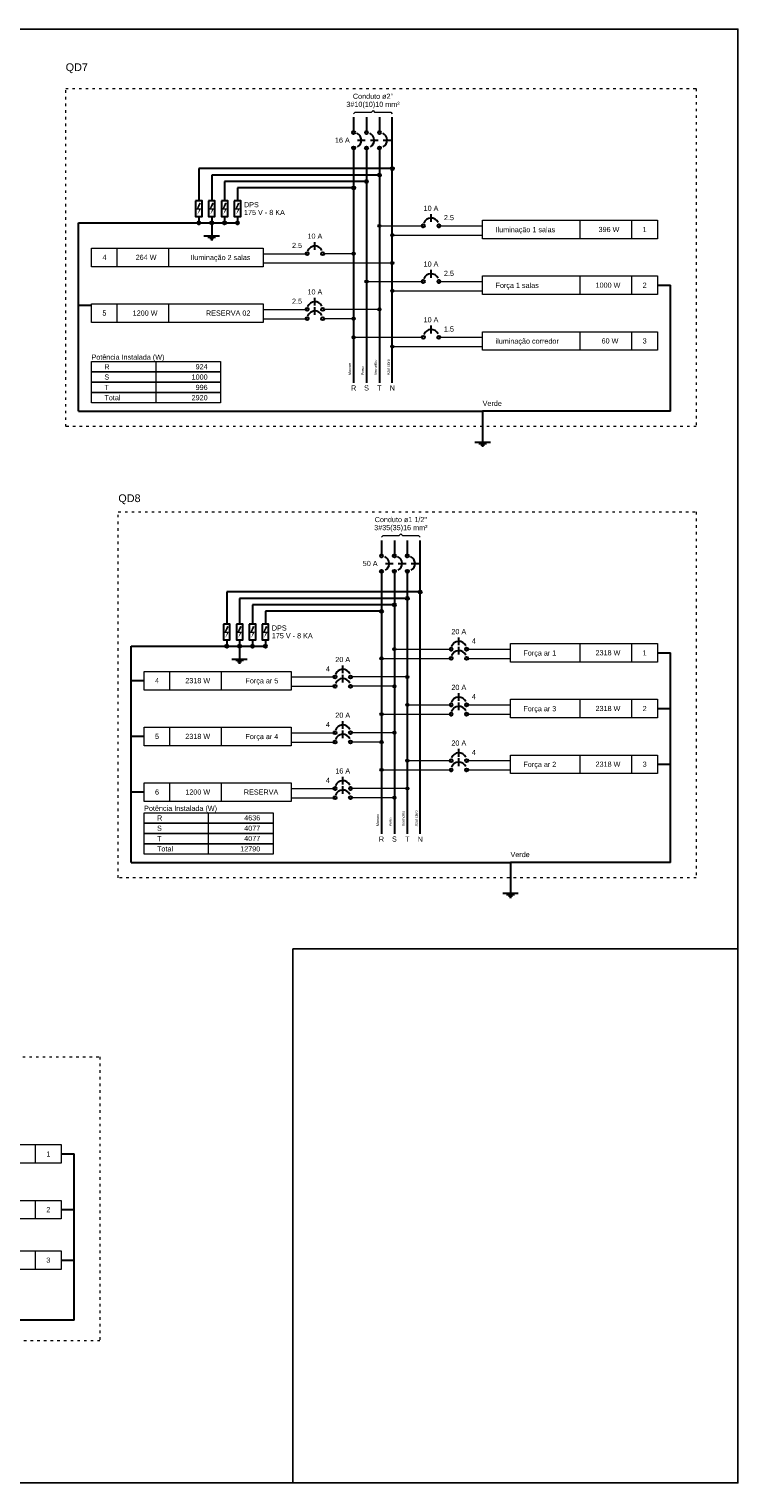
# Model space of a CAD drawing. Header units: metres. Extents: x -81 to 1042, y -541 to 334.
# Tile 76 of 130: x 462 to 489, y 120 to 177. Entities that reach past the tile are written whole.
import ezdxf

# ---------------------------------------------------------------- set-up
doc = ezdxf.new("R2010")
doc.units = ezdxf.units.M
doc.linetypes.add('DOT2', pattern=[3.175, 0, -3.175])
for name, color, linetype, lineweight in [('DI-Barramento Fase 1', 6, 'Continuous', 30), ('DI-Barramento Fase 2', 6, 'Continuous', 30), ('DI-Barramento Fase 3', 6, 'Continuous', 30), ('DI-Barramento Neutro', 6, 'Continuous', 30), ('DI-Disjuntor', 1, 'Continuous', 30), ('DI-Fios', 3, 'Continuous', 30), ('DI-Linhas do diagrama', 9, 'Continuous', 20), ('DI-Pontilhado', 7, 'Continuous', 20), ('DI-Textos do diagrama', 7, 'Continuous', 20), ('DI-Título do diagrama', 3, 'Continuous', 30)]:
    doc.layers.add(name, color=color, linetype=linetype, lineweight=lineweight)
doc.layers.add('view', color=7, linetype='Continuous', plot=False)
doc.styles.add('Arial', font='arial.ttf', dxfattribs={"height": 0.025})

msp = doc.modelspace()

# ---------------------------------------------------------------- hatches: boundary and pattern name
at = {"layer": 'DI-Textos do diagrama', "linetype": 'Continuous'}
for points in [[(468.149, 170.01), (468.219, 169.98), (468.12, 169.782), (468.229, 169.782), (468.079, 169.542), (468.149, 169.734), (468.035, 169.734), (468.149, 170.01)], [(468.649, 170.01), (468.719, 169.98), (468.619, 169.782), (468.73, 169.782), (468.58, 169.542), (468.649, 169.734), (468.534, 169.734), (468.649, 170.01)], [(469.149, 170.01), (469.219, 169.98), (469.12, 169.782), (469.229, 169.782), (469.079, 169.542), (469.149, 169.734), (469.035, 169.734), (469.149, 170.01)], [(469.649, 170.01), (469.719, 169.98), (469.619, 169.782), (469.73, 169.782), (469.58, 169.542), (469.649, 169.734), (469.534, 169.734), (469.649, 170.01)], [(469.229, 153.603), (469.299, 153.573), (469.199, 153.375), (469.309, 153.375), (469.159, 153.135), (469.229, 153.327), (469.114, 153.327), (469.229, 153.603)], [(469.729, 153.603), (469.799, 153.573), (469.699, 153.375), (469.809, 153.375), (469.659, 153.135), (469.729, 153.327), (469.614, 153.327), (469.729, 153.603)], [(470.229, 153.603), (470.299, 153.573), (470.199, 153.375), (470.309, 153.375), (470.159, 153.135), (470.229, 153.327), (470.114, 153.327), (470.229, 153.603)], [(470.729, 153.603), (470.799, 153.573), (470.699, 153.375), (470.809, 153.375), (470.659, 153.135), (470.729, 153.327), (470.614, 153.327), (470.729, 153.603)]]:
    msp.add_hatch(color=256, dxfattribs=at).paths.add_polyline_path(points)

# ---------------------------------------------------------------- linework, layer by layer
at = {"layer": 'DI-Barramento Fase 1', "linetype": 'Continuous'}
for p, q in [((474.134, 173.326), (474.134, 172.726)), ((474.134, 172.126), (474.134, 163.026)), ((475.214, 156.919), (475.214, 156.319)), ((475.214, 155.719), (475.214, 145.539))]:
    msp.add_line(p, q, dxfattribs=at)
at = {"layer": 'DI-Barramento Fase 2', "linetype": 'Continuous'}
for p, q in [((474.634, 173.326), (474.634, 172.726)), ((474.634, 172.126), (474.634, 163.026)), ((475.714, 156.919), (475.714, 156.319)), ((475.714, 155.719), (475.714, 145.539))]:
    msp.add_line(p, q, dxfattribs=at)
at = {"layer": 'DI-Barramento Fase 3', "linetype": 'Continuous'}
for p, q in [((475.134, 173.326), (475.134, 172.726)), ((475.134, 172.126), (475.134, 163.026)), ((476.214, 156.919), (476.214, 156.319)), ((476.214, 155.719), (476.214, 145.539))]:
    msp.add_line(p, q, dxfattribs=at)
at = {"layer": 'DI-Barramento Neutro', "linetype": 'Continuous'}
for p, q in [((475.634, 163.026), (475.634, 173.326)), ((476.714, 145.539), (476.714, 156.919))]:
    msp.add_line(p, q, dxfattribs=at)
at = {"layer": 'DI-Disjuntor', "linetype": 'Continuous'}
for p, q in [((474.284, 172.426), (474.584, 172.426)), ((474.785, 172.426), (475.085, 172.426)), ((475.284, 172.426), (475.584, 172.426)), ((477.134, 169.26), (477.134, 169.56)), ((472.634, 168.18), (472.634, 168.48)), ((477.134, 167.1), (477.134, 167.4)), ((472.634, 166.02), (472.634, 166.32)), ((472.634, 165.66), (472.634, 165.96)), ((477.134, 164.94), (477.134, 165.24)), ((475.364, 156.019), (475.664, 156.019)), ((475.864, 156.019), (476.164, 156.019)), ((476.364, 156.019), (476.664, 156.019)), ((478.214, 152.853), (478.214, 153.153)), ((478.214, 152.493), (478.214, 152.793)), ((473.714, 151.773), (473.714, 152.073)), ((473.714, 151.413), (473.714, 151.713)), ((478.214, 150.693), (478.214, 150.993)), ((478.214, 150.333), (478.214, 150.633)), ((473.714, 149.613), (473.714, 149.913)), ((473.714, 149.253), (473.714, 149.553)), ((478.214, 148.533), (478.214, 148.833)), ((478.214, 148.173), (478.214, 148.473)), ((473.714, 147.453), (473.714, 147.753)), ((473.714, 147.093), (473.714, 147.393))]:
    msp.add_line(p, q, dxfattribs=at)
for points in [[(468.009, 170.076), (468.009, 169.476), (468.26, 169.476), (468.26, 170.076), (468.009, 170.076)], [(468.51, 170.076), (468.51, 169.476), (468.759, 169.476), (468.759, 170.076), (468.51, 170.076)], [(469.009, 170.076), (469.009, 169.476), (469.26, 169.476), (469.26, 170.076), (469.009, 170.076)], [(469.51, 170.076), (469.51, 169.476), (469.759, 169.476), (469.759, 170.076), (469.51, 170.076)], [(469.089, 153.669), (469.089, 153.069), (469.339, 153.069), (469.339, 153.669), (469.089, 153.669)], [(469.589, 153.669), (469.589, 153.069), (469.839, 153.069), (469.839, 153.669), (469.589, 153.669)], [(470.089, 153.669), (470.089, 153.069), (470.339, 153.069), (470.339, 153.669), (470.089, 153.669)], [(470.589, 153.669), (470.589, 153.069), (470.839, 153.069), (470.839, 153.669), (470.589, 153.669)]]:
    msp.add_lwpolyline(points, close=True, dxfattribs=at)
for centre in [(474.134, 172.726), (474.634, 172.726), (475.134, 172.726), (474.134, 172.126), (474.634, 172.126), (475.134, 172.126), (476.835, 169.11), (477.434, 169.11), (472.334, 168.03), (472.935, 168.03), (476.835, 166.95), (477.434, 166.95), (472.334, 165.87), (472.935, 165.87), (472.334, 165.51), (472.935, 165.51), (476.835, 164.79), (477.434, 164.79), (475.214, 156.319), (475.714, 156.319), (476.214, 156.319), (475.214, 155.719), (475.714, 155.719), (476.214, 155.719), (477.914, 152.703), (478.514, 152.703), (477.914, 152.343), (478.514, 152.343), (473.414, 151.623), (474.014, 151.623), (473.414, 151.263), (474.014, 151.263), (477.914, 150.543), (478.514, 150.543), (477.914, 150.183), (478.514, 150.183), (473.414, 149.463), (474.014, 149.463), (473.414, 149.103), (474.014, 149.103), (477.914, 148.383), (478.514, 148.383), (477.914, 148.023), (478.514, 148.023), (473.414, 147.303), (474.014, 147.303), (473.414, 146.943), (474.014, 146.943)]:
    msp.add_circle(centre, 0.06, dxfattribs=at)
for centre, start, end in [((474.134, 172.426), 300, 65), ((474.634, 172.426), 300, 65), ((475.134, 172.426), 300, 65), ((477.134, 169.11), 25, 160), ((472.634, 168.03), 25, 160), ((477.134, 166.95), 25, 160), ((472.634, 165.87), 25, 160), ((472.634, 165.51), 25, 160), ((477.134, 164.79), 25, 160), ((475.214, 156.019), 300, 65), ((475.714, 156.019), 300, 65), ((476.214, 156.019), 300, 65), ((478.214, 152.703), 25, 160), ((478.214, 152.343), 25, 160), ((473.714, 151.623), 25, 160), ((473.714, 151.263), 25, 160), ((478.214, 150.543), 25, 160), ((478.214, 150.183), 25, 160), ((473.714, 149.463), 25, 160), ((473.714, 149.103), 25, 160), ((478.214, 148.383), 25, 160), ((478.214, 148.023), 25, 160), ((473.714, 147.303), 25, 160), ((473.714, 146.943), 25, 160)]:
    msp.add_arc(centre, 0.3, start, end, dxfattribs=at)
at = {"layer": 'DI-Fios', "linetype": 'Continuous'}
for p, q in [((475.634, 171.326), (468.134, 171.326)), ((468.134, 171.326), (468.134, 170.076)), ((475.134, 171.076), (468.634, 171.076)), ((468.634, 171.076), (468.634, 170.076)), ((474.634, 170.826), (469.134, 170.826)), ((469.134, 170.826), (469.134, 170.076)), ((474.134, 170.576), (469.634, 170.576)), ((469.634, 170.576), (469.634, 170.076)), ((463.475, 169.226), (469.634, 169.226)), ((463.475, 161.926), (463.475, 169.226)), ((468.134, 169.476), (468.134, 169.226)), ((468.634, 169.476), (468.634, 169.226)), ((468.634, 169.226), (468.634, 168.726)), ((469.134, 169.476), (469.134, 169.226)), ((469.634, 169.476), (469.634, 169.226)), ((468.334, 168.726), (468.935, 168.726)), ((468.484, 168.676), (468.785, 168.676)), ((468.56, 168.626), (468.709, 168.626)), ((468.597, 168.576), (468.672, 168.576)), ((485.914, 166.806), (486.414, 166.806)), ((486.414, 161.926), (486.414, 166.806)), ((463.974, 166.026), (463.475, 166.026)), ((463.475, 161.926), (479.134, 161.926)), ((479.134, 161.926), (479.134, 160.726)), ((486.414, 161.926), (479.134, 161.926)), ((478.835, 160.726), (479.434, 160.726)), ((478.985, 160.676), (479.284, 160.676)), ((479.059, 160.626), (479.209, 160.626)), ((479.097, 160.576), (479.172, 160.576)), ((476.714, 154.919), (469.214, 154.919)), ((469.214, 154.919), (469.214, 153.669)), ((476.214, 154.669), (469.714, 154.669)), ((469.714, 154.669), (469.714, 153.669)), ((475.714, 154.419), (470.214, 154.419)), ((470.214, 154.419), (470.214, 153.669)), ((475.214, 154.169), (470.714, 154.169)), ((470.714, 154.169), (470.714, 153.669)), ((465.514, 152.819), (470.714, 152.819)), ((465.514, 144.439), (465.514, 152.819)), ((469.214, 153.069), (469.214, 152.819)), ((469.714, 153.069), (469.714, 152.819)), ((469.714, 152.819), (469.714, 152.319)), ((470.214, 153.069), (470.214, 152.819)), ((470.714, 153.069), (470.714, 152.819)), ((469.414, 152.319), (470.014, 152.319)), ((469.564, 152.269), (469.864, 152.269)), ((469.639, 152.219), (469.789, 152.219)), ((469.677, 152.169), (469.751, 152.169)), ((485.914, 152.559), (486.414, 152.559)), ((486.414, 144.439), (486.414, 152.559)), ((466.014, 151.479), (465.514, 151.479)), ((485.914, 150.399), (486.414, 150.399)), ((466.014, 149.319), (465.514, 149.319)), ((485.914, 148.239), (486.414, 148.239)), ((466.014, 147.159), (465.514, 147.159)), ((465.514, 144.439), (480.214, 144.439)), ((480.214, 144.439), (480.214, 143.239)), ((486.414, 144.439), (480.214, 144.439)), ((479.914, 143.239), (480.514, 143.239)), ((480.064, 143.189), (480.364, 143.189)), ((480.139, 143.139), (480.289, 143.139)), ((480.176, 143.089), (480.252, 143.089)), ((462.801, 133.139), (463.302, 133.139)), ((463.302, 126.699), (463.302, 133.139)), ((462.801, 130.979), (463.302, 130.979)), ((462.801, 129.019), (463.302, 129.019)), ((463.302, 126.699), (457.102, 126.699))]:
    msp.add_line(p, q, dxfattribs=at)
at = {"layer": 'DI-Fios', "linetype": 'Continuous', "const_width": 0.06}
for points in [[(475.664, 171.326, 1), (475.604, 171.326, 1)], [(474.664, 170.826, 1), (474.604, 170.826, 1)], [(475.164, 171.076, 1), (475.104, 171.076, 1)], [(474.164, 170.576, 1), (474.104, 170.576, 1)], [(468.164, 169.226, 1), (468.104, 169.226, 1)], [(468.664, 169.226, 1), (468.604, 169.226, 1)], [(469.164, 169.226, 1), (469.104, 169.226, 1)], [(469.664, 169.226, 1), (469.604, 169.226, 1)], [(476.744, 154.919, 1), (476.684, 154.919, 1)], [(475.744, 154.419, 1), (475.684, 154.419, 1)], [(476.244, 154.669, 1), (476.184, 154.669, 1)], [(475.244, 154.169, 1), (475.184, 154.169, 1)], [(469.244, 152.819, 1), (469.184, 152.819, 1)], [(469.744, 152.819, 1), (469.684, 152.819, 1)], [(470.244, 152.819, 1), (470.184, 152.819, 1)], [(470.744, 152.819, 1), (470.684, 152.819, 1)]]:
    msp.add_lwpolyline(points, format="xyb", close=True, dxfattribs=at)
at = {"layer": 'DI-Fios', "linetype": 'Continuous'}
for centre in [(475.634, 171.326), (474.634, 170.826), (475.134, 171.076), (474.134, 170.576), (468.134, 169.226), (468.634, 169.226), (469.134, 169.226), (469.634, 169.226), (476.714, 154.919), (475.714, 154.419), (476.214, 154.669), (475.214, 154.169), (469.214, 152.819), (469.714, 152.819), (470.214, 152.819), (470.714, 152.819)]:
    msp.add_circle(centre, 0.06, dxfattribs=at)
at = {"layer": 'DI-Linhas do diagrama', "linetype": 'Continuous'}
for p, q in [((475.134, 169.11), (476.835, 169.11)), ((477.434, 169.11), (479.134, 169.11)), ((482.914, 168.606), (482.914, 169.326)), ((484.914, 168.606), (484.914, 169.326)), ((475.634, 168.75), (479.134, 168.75)), ((464.974, 167.526), (464.974, 168.246)), ((466.974, 167.526), (466.974, 168.246)), ((470.634, 168.03), (472.334, 168.03)), ((474.134, 168.03), (472.935, 168.03)), ((470.634, 167.67), (475.634, 167.67)), ((474.634, 166.95), (476.835, 166.95)), ((477.434, 166.95), (479.134, 166.95)), ((482.914, 166.446), (482.914, 167.166)), ((484.914, 166.446), (484.914, 167.166)), ((475.634, 166.59), (479.134, 166.59)), ((464.974, 165.366), (464.974, 166.086)), ((466.974, 165.366), (466.974, 166.086)), ((470.634, 165.87), (472.334, 165.87)), ((475.134, 165.87), (472.935, 165.87)), ((470.634, 165.51), (472.334, 165.51)), ((474.134, 165.51), (472.935, 165.51)), ((474.134, 164.79), (476.835, 164.79)), ((477.434, 164.79), (479.134, 164.79)), ((482.914, 164.286), (482.914, 165.006)), ((484.914, 164.286), (484.914, 165.006)), ((475.634, 164.43), (479.134, 164.43)), ((466.475, 163.446), (466.475, 163.846)), ((466.475, 163.046), (466.475, 163.446)), ((466.475, 162.646), (466.475, 163.046)), ((466.475, 162.246), (466.475, 162.646)), ((475.714, 152.703), (477.914, 152.703)), ((478.514, 152.703), (480.214, 152.703)), ((482.914, 152.199), (482.914, 152.919)), ((484.914, 152.199), (484.914, 152.919)), ((475.214, 152.343), (477.914, 152.343)), ((478.514, 152.343), (480.214, 152.343)), ((467.014, 151.119), (467.014, 151.839)), ((469.014, 151.119), (469.014, 151.839)), ((471.714, 151.623), (473.414, 151.623)), ((476.214, 151.623), (474.014, 151.623)), ((471.714, 151.263), (473.414, 151.263)), ((475.714, 151.263), (474.014, 151.263)), ((476.214, 150.543), (477.914, 150.543)), ((478.514, 150.543), (480.214, 150.543)), ((482.914, 150.039), (482.914, 150.759)), ((484.914, 150.039), (484.914, 150.759)), ((475.214, 150.183), (477.914, 150.183)), ((478.514, 150.183), (480.214, 150.183)), ((467.014, 148.959), (467.014, 149.679)), ((469.014, 148.959), (469.014, 149.679)), ((471.714, 149.463), (473.414, 149.463)), ((475.714, 149.463), (474.014, 149.463)), ((471.714, 149.103), (473.414, 149.103)), ((475.214, 149.103), (474.014, 149.103)), ((476.214, 148.383), (477.914, 148.383)), ((478.514, 148.383), (480.214, 148.383)), ((482.914, 147.879), (482.914, 148.599)), ((484.914, 147.879), (484.914, 148.599)), ((475.214, 148.023), (477.914, 148.023)), ((478.514, 148.023), (480.214, 148.023)), ((467.014, 146.799), (467.014, 147.519)), ((469.014, 146.799), (469.014, 147.519)), ((471.714, 147.303), (473.414, 147.303)), ((476.214, 147.303), (474.014, 147.303)), ((471.714, 146.943), (473.414, 146.943)), ((475.714, 146.943), (474.014, 146.943)), ((468.514, 145.959), (468.514, 146.359)), ((468.514, 145.559), (468.514, 145.959)), ((468.514, 145.159), (468.514, 145.559)), ((468.514, 144.759), (468.514, 145.159)), ((461.801, 132.779), (461.801, 133.499)), ((461.801, 130.619), (461.801, 131.339)), ((461.801, 128.659), (461.801, 129.379))]:
    msp.add_line(p, q, dxfattribs=at)
at = {"layer": 'DI-Linhas do diagrama', "linetype": 'Continuous', "const_width": 0.06}
for points in [[(475.164, 169.11, 1), (475.104, 169.11, 1)], [(475.664, 168.75, 1), (475.604, 168.75, 1)], [(474.164, 168.03, 1), (474.104, 168.03, 1)], [(475.664, 167.67, 1), (475.604, 167.67, 1)], [(474.664, 166.95, 1), (474.604, 166.95, 1)], [(475.664, 166.59, 1), (475.604, 166.59, 1)], [(475.164, 165.87, 1), (475.104, 165.87, 1)], [(474.164, 165.51, 1), (474.104, 165.51, 1)], [(474.164, 164.79, 1), (474.104, 164.79, 1)], [(475.664, 164.43, 1), (475.604, 164.43, 1)], [(475.744, 152.703, 1), (475.684, 152.703, 1)], [(475.244, 152.343, 1), (475.184, 152.343, 1)], [(476.244, 151.623, 1), (476.184, 151.623, 1)], [(475.744, 151.263, 1), (475.684, 151.263, 1)], [(476.244, 150.543, 1), (476.184, 150.543, 1)], [(475.244, 150.183, 1), (475.184, 150.183, 1)], [(475.744, 149.463, 1), (475.684, 149.463, 1)], [(475.244, 149.103, 1), (475.184, 149.103, 1)], [(476.244, 148.383, 1), (476.184, 148.383, 1)], [(475.244, 148.023, 1), (475.184, 148.023, 1)], [(476.244, 147.303, 1), (476.184, 147.303, 1)], [(475.744, 146.943, 1), (475.684, 146.943, 1)]]:
    msp.add_lwpolyline(points, format="xyb", close=True, dxfattribs=at)
at = {"layer": 'DI-Linhas do diagrama', "linetype": 'Continuous'}
for points in [[(479.134, 168.606), (479.134, 169.326), (485.914, 169.326), (485.914, 168.606), (479.134, 168.606)], [(463.974, 167.526), (463.974, 168.246), (470.634, 168.246), (470.634, 167.526), (463.974, 167.526)], [(479.134, 166.446), (479.134, 167.166), (485.914, 167.166), (485.914, 166.446), (479.134, 166.446)], [(463.974, 165.366), (463.974, 166.086), (470.634, 166.086), (470.634, 165.366), (463.974, 165.366)], [(479.134, 164.286), (479.134, 165.006), (485.914, 165.006), (485.914, 164.286), (479.134, 164.286)], [(463.974, 163.446), (463.974, 163.846), (468.974, 163.846), (468.974, 163.446), (463.974, 163.446)], [(463.974, 163.046), (463.974, 163.446), (468.974, 163.446), (468.974, 163.046), (463.974, 163.046)], [(463.974, 162.646), (463.974, 163.046), (468.974, 163.046), (468.974, 162.646), (463.974, 162.646)], [(463.974, 162.246), (463.974, 162.646), (468.974, 162.646), (468.974, 162.246), (463.974, 162.246)], [(480.214, 152.199), (480.214, 152.919), (485.914, 152.919), (485.914, 152.199), (480.214, 152.199)], [(466.014, 151.119), (466.014, 151.839), (471.714, 151.839), (471.714, 151.119), (466.014, 151.119)], [(480.214, 150.039), (480.214, 150.759), (485.914, 150.759), (485.914, 150.039), (480.214, 150.039)], [(466.014, 148.959), (466.014, 149.679), (471.714, 149.679), (471.714, 148.959), (466.014, 148.959)], [(480.214, 147.879), (480.214, 148.599), (485.914, 148.599), (485.914, 147.879), (480.214, 147.879)], [(466.014, 146.799), (466.014, 147.519), (471.714, 147.519), (471.714, 146.799), (466.014, 146.799)], [(466.014, 145.959), (466.014, 146.359), (471.014, 146.359), (471.014, 145.959), (466.014, 145.959)], [(466.014, 145.559), (466.014, 145.959), (471.014, 145.959), (471.014, 145.559), (466.014, 145.559)], [(466.014, 145.159), (466.014, 145.559), (471.014, 145.559), (471.014, 145.159), (466.014, 145.159)], [(466.014, 144.759), (466.014, 145.159), (471.014, 145.159), (471.014, 144.759), (466.014, 144.759)], [(457.102, 132.779), (457.102, 133.499), (462.801, 133.499), (462.801, 132.779), (457.102, 132.779)], [(457.102, 130.619), (457.102, 131.339), (462.801, 131.339), (462.801, 130.619), (457.102, 130.619)], [(457.102, 128.659), (457.102, 129.379), (462.801, 129.379), (462.801, 128.659), (457.102, 128.659)]]:
    msp.add_lwpolyline(points, close=True, dxfattribs=at)
for centre in [(475.134, 169.11), (475.634, 168.75), (474.134, 168.03), (475.634, 167.67), (474.634, 166.95), (475.634, 166.59), (475.134, 165.87), (474.134, 165.51), (474.134, 164.79), (475.634, 164.43), (475.714, 152.703), (475.214, 152.343), (476.214, 151.623), (475.714, 151.263), (476.214, 150.543), (475.214, 150.183), (475.714, 149.463), (475.214, 149.103), (476.214, 148.383), (475.214, 148.023), (476.214, 147.303), (475.714, 146.943)]:
    msp.add_circle(centre, 0.06, dxfattribs=at)
at = {"layer": 'DI-Pontilhado', "linetype": 'DOT2', "ltscale": 0.05}
for points in [[(462.974, 161.326), (462.974, 174.426), (487.414, 174.426), (487.414, 161.326), (462.974, 161.326)], [(465.014, 143.839), (465.014, 158.019), (487.414, 158.019), (487.414, 143.839), (465.014, 143.839)], [(441.901, 125.899), (441.901, 136.898), (464.302, 136.898), (464.302, 125.899), (441.901, 125.899)]]:
    msp.add_lwpolyline(points, close=True, dxfattribs=at)
at = {"layer": 'DI-Textos do diagrama', "linetype": 'Continuous'}
for p, q in [((474.822, 173.513), (474.885, 173.576)), ((474.885, 173.576), (474.947, 173.513)), ((474.134, 173.451), (474.197, 173.513)), ((474.197, 173.513), (474.822, 173.513)), ((474.947, 173.513), (475.572, 173.513)), ((475.572, 173.513), (475.634, 173.451)), ((475.214, 157.044), (475.276, 157.107)), ((475.276, 157.107), (475.902, 157.107)), ((475.902, 157.107), (475.964, 157.169)), ((475.964, 157.169), (476.026, 157.107)), ((476.026, 157.107), (476.651, 157.107)), ((476.651, 157.107), (476.714, 157.044))]:
    msp.add_line(p, q, dxfattribs=at)
at = {"layer": 'view'}
for points in [[(409.653, 176.735), (489.029, 176.735), (489.029, 120.387), (409.653, 120.387)], [(471.773, 141.086), (489.029, 141.086), (489.029, 120.387), (471.773, 120.387)]]:
    msp.add_lwpolyline(points, close=True, dxfattribs=at)

# ---------------------------------------------------------------- texts
at = {"layer": 'DI-Barramento Fase 1', "char_height": 0.1, "width": 0.72, "attachment_point": 7, "rotation": 90.0002, "line_spacing_factor": 0.798, "style": 'Arial'}
for insert in [(474.035, 163.325), (475.114, 145.84)]:
    msp.add_mtext('Marrom', dxfattribs=dict(at, insert=insert))
at = {"layer": 'DI-Barramento Fase 1', "char_height": 0.2, "width": 0.24, "attachment_point": 8, "line_spacing_factor": 0.798, "style": 'Arial'}
for insert in [(474.134, 162.725), (475.214, 145.239)]:
    msp.add_mtext('R', dxfattribs=dict(at, insert=insert))
at = {"layer": 'DI-Barramento Fase 2', "char_height": 0.1, "width": 0.6, "attachment_point": 7, "rotation": 90.0002, "line_spacing_factor": 0.798, "style": 'Arial'}
for insert in [(474.534, 163.325), (475.614, 145.84)]:
    msp.add_mtext('Preto', dxfattribs=dict(at, insert=insert))
at = {"layer": 'DI-Barramento Fase 2', "char_height": 0.2, "width": 0.24, "attachment_point": 8, "line_spacing_factor": 0.798, "style": 'Arial'}
for insert in [(474.634, 162.725), (475.714, 145.239)]:
    msp.add_mtext('S', dxfattribs=dict(at, insert=insert))
at = {"layer": 'DI-Barramento Fase 3', "char_height": 0.1, "width": 0.96, "attachment_point": 7, "rotation": 90.0002, "line_spacing_factor": 0.798, "style": 'Arial'}
for insert in [(475.035, 163.325), (476.114, 145.84)]:
    msp.add_mtext('Vermelho', dxfattribs=dict(at, insert=insert))
at = {"layer": 'DI-Barramento Fase 3', "char_height": 0.2, "width": 0.24, "attachment_point": 8, "line_spacing_factor": 0.798, "style": 'Arial'}
for insert in [(475.134, 162.725), (476.214, 145.239)]:
    msp.add_mtext('T', dxfattribs=dict(at, insert=insert))
at = {"layer": 'DI-Barramento Neutro', "char_height": 0.1, "width": 1.2, "attachment_point": 7, "rotation": 90.0002, "line_spacing_factor": 0.798, "style": 'Arial'}
for insert in [(475.534, 163.325), (476.614, 145.84)]:
    msp.add_mtext('Azul claro', dxfattribs=dict(at, insert=insert))
at = {"layer": 'DI-Barramento Neutro', "char_height": 0.2, "width": 0.24, "attachment_point": 8, "line_spacing_factor": 0.798, "style": 'Arial'}
for insert in [(475.634, 162.725), (476.714, 145.239)]:
    msp.add_mtext('N', dxfattribs=dict(at, insert=insert))
at = {"layer": 'DI-Fios', "char_height": 0.2, "width": 1.2, "attachment_point": 7, "line_spacing_factor": 0.798, "style": 'Arial'}
for insert in [(479.134, 162.126), (480.214, 144.639)]:
    msp.add_mtext('Verde', dxfattribs=dict(at, insert=insert))
at = {"layer": 'DI-Linhas do diagrama', "char_height": 0.2, "line_spacing_factor": 0.798, "style": 'Arial'}
for s, insert, width, attachment_point in [('S', (464.475, 163.146), 0.24, 7), ('R', (464.475, 163.546), 0.24, 7), ('  1000', (468.475, 163.146), 1.44, 9), ('   924', (468.475, 163.546), 1.44, 9), ('T', (464.475, 162.745), 0.24, 7), ('   996', (468.475, 162.745), 1.44, 9), ('Total', (464.475, 162.346), 1.2, 7), ('  2920', (468.475, 162.346), 1.44, 9), ('R', (466.514, 146.06), 0.24, 7), ('  4636', (470.514, 146.06), 1.44, 9), ('T', (466.514, 145.26), 0.24, 7), ('S', (466.514, 145.659), 0.24, 7), ('  4077', (470.514, 145.659), 1.44, 9), ('  4077', (470.514, 145.26), 1.44, 9), ('Total', (466.514, 144.859), 1.2, 7), (' 12790', (470.514, 144.859), 1.44, 9)]:
    msp.add_mtext(s, dxfattribs=dict(at, insert=insert, width=width, attachment_point=attachment_point))
at = {"layer": 'DI-Textos do diagrama', "char_height": 0.2, "line_spacing_factor": 0.798, "style": 'Arial'}
for s, insert, width, attachment_point in [('Conduto ø2"', (474.885, 174.026), 2.64, 8), ('3#10(10)10 mm²', (474.885, 173.659), 3.36, 8), (' 16 A', (473.985, 172.326), 1.2, 9), ('175 V - 8 KA', (469.885, 169.525), 2.88, 7), ('DPS', (469.885, 169.826), 0.72, 7), ('    10 A', (476.534, 169.686), 1.92, 7), ('2.5', (477.634, 169.326), 0.72, 7), ('Iluminação 1 salas', (479.634, 168.799), 4.32, 7), ('   396 W', (483.914, 168.865), 1.92, 8), ('1', (485.414, 168.865), 0.24, 8), ('2.5', (472.134, 168.246), 0.72, 9), ('    10 A', (472.035, 168.606), 1.92, 7), ('4', (464.475, 167.786), 0.24, 8), ('   264 W', (465.974, 167.786), 1.92, 8), ('Iluminação 2 salas', (470.134, 167.72), 4.32, 9), ('    10 A', (476.534, 167.525), 1.92, 7), ('2.5', (477.634, 167.165), 0.72, 7), ('Força 1 salas', (479.634, 166.64), 3.12, 7), ('  1000 W', (483.914, 166.706), 1.92, 8), ('2', (485.414, 166.706), 0.24, 8), ('2.5', (472.134, 166.085), 0.72, 9), ('    10 A', (472.035, 166.446), 1.92, 7), ('5', (464.475, 165.625), 0.24, 8), ('  1200 W', (465.974, 165.625), 1.92, 8), ('RESERVA 02', (470.134, 165.625), 2.4, 9), ('    10 A', (476.534, 165.366), 1.92, 7), ('1.5', (477.634, 165.006), 0.72, 7), ('iluminação corredor', (479.634, 164.48), 4.56, 7), ('    60 W', (483.914, 164.546), 1.92, 8), ('3', (485.414, 164.546), 0.24, 8), ('Potência Instalada (W)', (463.974, 163.86), 5.28, 7), ('Conduto ø1 1/2"', (475.964, 157.62), 3.6, 8), ('3#35(35)16 mm²', (475.964, 157.253), 3.36, 8), (' 50 A', (475.064, 155.92), 1.2, 9), ('175 V - 8 KA', (470.964, 153.119), 2.88, 7), ('DPS', (470.964, 153.419), 0.72, 7), ('    20 A', (477.614, 153.28), 1.92, 7), ('4', (478.714, 152.92), 0.24, 7), ('  2318 W', (483.914, 152.459), 1.92, 8), ('1', (485.414, 152.459), 0.24, 8), ('    20 A', (473.114, 152.199), 1.92, 7), ('Força ar 1', (480.714, 152.393), 2.4, 7), ('4', (466.514, 151.38), 0.24, 8), ('  2318 W', (468.014, 151.38), 1.92, 8), ('Força ar 5', (471.214, 151.314), 2.4, 9), ('4', (473.214, 151.84), 0.24, 9), ('    20 A', (477.614, 151.119), 1.92, 7), ('4', (478.714, 150.759), 0.24, 7), ('Força ar 3', (480.714, 150.234), 2.4, 7), ('  2318 W', (483.914, 150.3), 1.92, 8), ('2', (485.414, 150.3), 0.24, 8), ('4', (473.214, 149.679), 0.24, 9), ('    20 A', (473.114, 150.04), 1.92, 7), ('5', (466.514, 149.219), 0.24, 8), ('  2318 W', (468.014, 149.219), 1.92, 8), ('Força ar 4', (471.214, 149.153), 2.4, 9), ('    20 A', (477.614, 148.96), 1.92, 7), ('4', (478.714, 148.6), 0.24, 7), ('Força ar 2', (480.714, 148.074), 2.4, 7), ('  2318 W', (483.914, 148.14), 1.92, 8), ('3', (485.414, 148.14), 0.24, 8), ('4', (473.214, 147.52), 0.24, 9), ('    16 A', (473.114, 147.879), 1.92, 7), ('6', (466.514, 147.06), 0.24, 8), ('  1200 W', (468.014, 147.06), 1.92, 8), ('RESERVA', (471.214, 147.06), 1.68, 9), ('Potência Instalada (W)', (466.014, 146.373), 5.28, 7), ('1', (462.302, 133.038), 0.24, 8), ('2', (462.302, 130.879), 0.24, 8), ('3', (462.302, 128.919), 0.24, 8)]:
    msp.add_mtext(s, dxfattribs=dict(at, insert=insert, width=width, attachment_point=attachment_point))
at = {"layer": 'DI-Título do diagrama', "char_height": 0.3, "width": 1.08, "attachment_point": 7, "line_spacing_factor": 0.798, "style": 'Arial'}
for s, insert in [('QD7', (462.974, 175.025)), ('QD8', (465.014, 158.319))]:
    msp.add_mtext(s, dxfattribs=dict(at, insert=insert))

doc.saveas('drawing.dxf')
